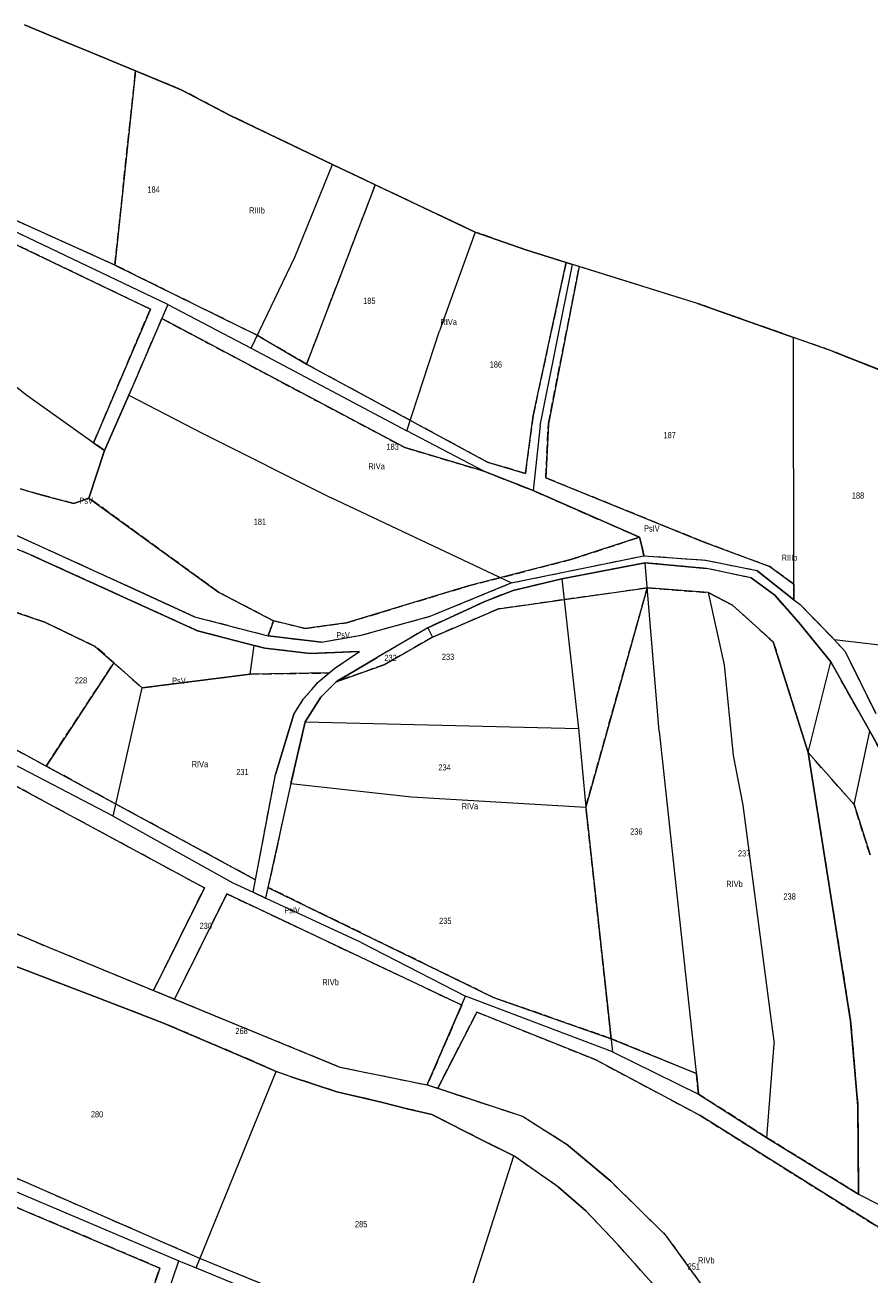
# Model space of a CAD drawing. Header units: metres. Extents: x 7496145 to 7500200, y 5498500 to 5502080.
# Tile 125 of 202: x 7497219 to 7497426, y 5501450 to 5501755. Entities that reach past the tile are written whole.
import ezdxf
from ezdxf.enums import TextEntityAlignment as Align

# ---------------------------------------------------------------- set-up
doc = ezdxf.new("R2010")
doc.units = ezdxf.units.M
doc.header["$MEASUREMENT"] = 0
for name, pattern in [('2.25_0.75', [3, 2.25, -0.75]), ('219-1000', [0]), ('egug-1000', [0])]:
    doc.linetypes.add(name, pattern=pattern)
for name, color, linetype in [('209-oznaczenie konturu klasyfikacyjnego', 7, 'CONTINUOUS'), ('211-numer działki ewidencyjnej', 7, 'CONTINUOUS'), ('217-kontur klasyfikacyjny', 7, 'CONTINUOUS'), ('218-kontur użytku gruntowego', 7, 'CONTINUOUS'), ('219-działka ewidencyjna', 7, 'CONTINUOUS')]:
    doc.layers.add(name, color=color, linetype=linetype)
doc.styles.get("Standard").update_dxf_attribs({"font": 'Working1250', "width": 0.75})

msp = doc.modelspace()

# ---------------------------------------------------------------- linework, layer by layer
at = {"layer": '217-kontur klasyfikacyjny', "color": 3, "linetype": '2.25_0.75', "lineweight": 18, "flags": 128}
for points in [[(7497228.86, 5501751.36), (7497219.33, 5501755.3)], [(7497235.44, 5501748.64), (7497228.86, 5501751.36)], [(7497246.39, 5501744.11), (7497235.44, 5501748.64)], [(7497241.36, 5501696.7), (7497246.39, 5501744.11)], [(7497257.54, 5501739.51), (7497246.39, 5501744.11)], [(7497269.49, 5501733.24), (7497257.54, 5501739.51)], [(7497294.41, 5501721.24), (7497269.49, 5501733.24)], [(7497250.01, 5501685.96), (7497166.23, 5501726.16)], [(7497304.88, 5501716.28), (7497294.41, 5501721.24)], [(7497241.36, 5501696.7), (7497201.01, 5501714.88)], [(7497288.13, 5501672.47), (7497304.88, 5501716.28)], [(7497329.25, 5501704.75), (7497304.88, 5501716.28)], [(7497341.6, 5501700.4), (7497329.25, 5501704.75)], [(7497351.4, 5501697.34), (7497341.6, 5501700.4)], [(7497276.05, 5501679.55), (7497241.36, 5501696.7)], [(7497351.4, 5501697.34), (7497343.36, 5501659.87)], [(7497347.09, 5501657.96), (7497354.63, 5501696.33)], [(7497352.97, 5501696.85), (7497351.4, 5501697.34)], [(7497354.63, 5501696.33), (7497352.97, 5501696.85)], [(7497383.46, 5501687.33), (7497354.63, 5501696.33)], [(7497406.9, 5501679.04), (7497383.46, 5501687.33)], [(7497236.18, 5501653.32), (7497250.01, 5501685.96)], [(7497244.79, 5501664.91), (7497252.81, 5501683.63)], [(7497252.81, 5501683.63), (7497312.04, 5501652.16)], [(7497288.13, 5501672.47), (7497276.05, 5501679.55)], [(7497416.3, 5501675.72), (7497406.9, 5501679.04)], [(7497427.74, 5501671.18), (7497416.3, 5501675.72)], [(7497332.25, 5501648.58), (7497288.13, 5501672.47)], [(7497238.84, 5501651.43), (7497244.79, 5501664.91)], [(7497343.36, 5501659.87), (7497341.48, 5501645.85)], [(7497346.46, 5501644.76), (7497347.09, 5501657.96)], [(7497238.84, 5501651.43), (7497236.18, 5501653.32)], [(7497235.04, 5501639.82), (7497238.84, 5501651.43)], [(7497312.04, 5501652.16), (7497331.39, 5501646.4)], [(7497341.48, 5501645.85), (7497332.25, 5501648.58)], [(7497331.39, 5501646.4), (7497343.37, 5501641.63)], [(7497384.85, 5501629.16), (7497346.46, 5501644.76)], [(7497223.28, 5501640.61), (7497218.37, 5501642.05)], [(7497343.37, 5501641.63), (7497369.33, 5501630.25)], [(7497231.38, 5501638.49), (7497223.28, 5501640.61)], [(7497235.04, 5501639.82), (7497231.38, 5501638.49)], [(7497266.65, 5501616.84), (7497235.04, 5501639.82)], [(7497212.44, 5501632.97), (7497243.65, 5501618.75)], [(7497220.81, 5501625.98), (7497210.98, 5501629.97)], [(7497352.53, 5501624.8), (7497369.33, 5501630.25)], [(7497369.33, 5501630.25), (7497369.85, 5501628.05)], [(7497401.09, 5501623.09), (7497384.85, 5501629.16)], [(7497261.5, 5501607.43), (7497220.81, 5501625.98)], [(7497337.99, 5501619.1), (7497370.39, 5501625.76)], [(7497369.85, 5501628.05), (7497370.39, 5501625.76)], [(7497370.39, 5501625.76), (7497385.49, 5501624.65)], [(7497327.57, 5501618.38), (7497352.53, 5501624.8)], [(7497370.69, 5501624.01), (7497350.34, 5501620.09)], [(7497385.66, 5501622.64), (7497370.69, 5501624.01)], [(7497385.49, 5501624.65), (7497397.93, 5501622.15)], [(7497406.97, 5501618.82), (7497401.09, 5501623.09)], [(7497350.34, 5501620.09), (7497338.47, 5501617.29)], [(7497396.54, 5501620.32), (7497385.66, 5501622.64)], [(7497402.32, 5501616.11), (7497396.54, 5501620.32)], [(7497397.93, 5501622.15), (7497406.97, 5501615.02)], [(7497243.65, 5501618.75), (7497260.81, 5501610.85)], [(7497280.05, 5501609.86), (7497266.65, 5501616.84)], [(7497297.89, 5501609.36), (7497327.57, 5501618.38)], [(7497318.24, 5501610.98), (7497337.99, 5501619.1)], [(7497338.47, 5501617.29), (7497331.62, 5501614.6)], [(7497371.2, 5501617.88), (7497334.91, 5501612.77)], [(7497356.21, 5501564.41), (7497371.2, 5501617.88)], [(7497371.2, 5501617.88), (7497386.1, 5501616.76)], [(7497386.1, 5501616.76), (7497391.99, 5501613.7)], [(7497406.97, 5501615.02), (7497406.97, 5501618.82)], [(7497224.25, 5501609.55), (7497203.44, 5501616.56)], [(7497331.62, 5501614.6), (7497317.71, 5501608.18)], [(7497391.99, 5501613.7), (7497401.94, 5501604.73)], [(7497408.22, 5501609.47), (7497402.32, 5501616.11)], [(7497406.97, 5501615.02), (7497408.52, 5501613.82)], [(7497408.52, 5501613.82), (7497416.77, 5501605.34)], [(7497260.81, 5501610.85), (7497278.72, 5501606.2)], [(7497301.44, 5501606.36), (7497318.24, 5501610.98)], [(7497334.91, 5501612.77), (7497318.85, 5501605.88)], [(7497236.59, 5501603.62), (7497224.25, 5501609.55)], [(7497275.34, 5501603.8), (7497261.5, 5501607.43)], [(7497278.72, 5501606.2), (7497280.05, 5501609.86)], [(7497280.05, 5501609.86), (7497287.79, 5501608.02)], [(7497287.79, 5501608.02), (7497297.89, 5501609.36)], [(7497317.71, 5501608.18), (7497305.33, 5501600.9)], [(7497415.98, 5501599.88), (7497408.22, 5501609.47)], [(7497278.72, 5501606.2), (7497291.75, 5501604.67)], [(7497291.75, 5501604.67), (7497301.44, 5501606.36)], [(7497318.85, 5501605.88), (7497307.17, 5501599.19)], [(7497401.94, 5501604.73), (7497410.43, 5501577.75)], [(7497416.77, 5501605.34), (7497419.46, 5501602.4)], [(7497241.12, 5501599.61), (7497236.59, 5501603.62)], [(7497277.9, 5501603.21), (7497275.34, 5501603.8)], [(7497288.96, 5501601.85), (7497277.9, 5501603.21)], [(7497301.01, 5501602.39), (7497288.96, 5501601.85)], [(7497294.98, 5501598.27), (7497301.01, 5501602.39)], [(7497419.46, 5501602.4), (7497426.94, 5501587.22)], [(7497224.57, 5501574.4), (7497241.12, 5501599.61)], [(7497241.12, 5501599.61), (7497247.99, 5501593.5)], [(7497305.33, 5501600.9), (7497295.3, 5501594.97)], [(7497307.17, 5501599.19), (7497295.3, 5501594.97)], [(7497425.51, 5501582.9), (7497415.98, 5501599.88)], [(7497247.99, 5501593.5), (7497274.32, 5501596.86)], [(7497274.32, 5501596.86), (7497293.61, 5501597.14)], [(7497291.13, 5501595.08), (7497293.61, 5501597.14)], [(7497293.61, 5501597.14), (7497294.98, 5501598.27)], [(7497224.57, 5501574.4), (7497190.19, 5501592.98)], [(7497287.39, 5501590.85), (7497291.13, 5501595.08)], [(7497295.3, 5501594.97), (7497291.57, 5501591.22)], [(7497285.03, 5501587.05), (7497287.39, 5501590.85)], [(7497291.57, 5501591.22), (7497287.78, 5501585.24)], [(7497280.53, 5501572.33), (7497285.03, 5501587.05)], [(7497287.78, 5501585.24), (7497284.31, 5501570.11)], [(7497435.55, 5501564.85), (7497425.51, 5501582.9)], [(7497421.68, 5501564.99), (7497410.43, 5501577.75)], [(7497410.43, 5501577.75), (7497420.81, 5501512.2)], [(7497275.65, 5501546.63), (7497224.57, 5501574.4)], [(7497263.18, 5501544.65), (7497212.99, 5501571.81)], [(7497275.65, 5501546.63), (7497280.53, 5501572.33)], [(7497284.31, 5501570.11), (7497278.7, 5501544.8)], [(7497425.56, 5501552.74), (7497421.68, 5501564.99)], [(7497362.4, 5501507.86), (7497356.21, 5501564.41)], [(7497275.07, 5501543.6), (7497275.65, 5501546.63)], [(7497250.79, 5501519.63), (7497263.18, 5501544.65)], [(7497278.12, 5501542.17), (7497275.07, 5501543.6)], [(7497278.7, 5501544.8), (7497278.12, 5501542.17)], [(7497333.68, 5501517.93), (7497278.7, 5501544.8)], [(7497197.14, 5501542.1), (7497224.79, 5501530.33)], [(7497255.94, 5501517.51), (7497268.65, 5501543.22)], [(7497268.65, 5501543.22), (7497325.97, 5501516.08)], [(7497236.36, 5501518.14), (7497209.57, 5501528.39)], [(7497224.79, 5501530.33), (7497250.79, 5501519.63)], [(7497250.79, 5501519.63), (7497255.94, 5501517.51)], [(7497253.24, 5501511.66), (7497236.36, 5501518.14)], [(7497255.94, 5501517.51), (7497296.26, 5501500.92)], [(7497325.97, 5501516.08), (7497317.56, 5501496.58)], [(7497362.4, 5501507.86), (7497333.68, 5501517.93)], [(7497320.1, 5501495.74), (7497329.64, 5501514.37)], [(7497329.64, 5501514.37), (7497358.53, 5501502.74)], [(7497273.08, 5501503.2), (7497253.24, 5501511.66)], [(7497420.81, 5501512.2), (7497422.59, 5501491.43)], [(7497383.19, 5501499.35), (7497362.4, 5501507.86)], [(7497280.73, 5501499.83), (7497273.08, 5501503.2)], [(7497296.26, 5501500.92), (7497317.56, 5501496.58)], [(7497358.53, 5501502.74), (7497384.15, 5501489.09)], [(7497284.09, 5501498.63), (7497280.73, 5501499.83)], [(7497295.52, 5501494.88), (7497284.09, 5501498.63)], [(7497383.73, 5501494.32), (7497383.19, 5501499.35)], [(7497252.31, 5501451.88), (7497146.43, 5501496.74)], [(7497306.29, 5501492.38), (7497295.52, 5501494.88)], [(7497317.56, 5501496.58), (7497320.1, 5501495.74)], [(7497320.1, 5501495.74), (7497340.79, 5501488.92)], [(7497312.67, 5501490.75), (7497306.29, 5501492.38)], [(7497400.4, 5501483.67), (7497383.73, 5501494.32)], [(7497318.68, 5501489.33), (7497312.67, 5501490.75)], [(7497331.3, 5501482.91), (7497318.68, 5501489.33)], [(7497340.79, 5501488.92), (7497351.51, 5501482.14)], [(7497384.15, 5501489.09), (7497436.53, 5501456.22)], [(7497422.59, 5501491.43), (7497422.74, 5501469.89)], [(7497262.11, 5501454.2), (7497191.56, 5501485.05)], [(7497338.65, 5501479.25), (7497331.3, 5501482.91)], [(7497422.74, 5501469.89), (7497400.4, 5501483.67)], [(7497351.51, 5501482.14), (7497362.29, 5501473.05)], [(7497349.58, 5501471.63), (7497338.65, 5501479.25)], [(7497356.21, 5501465.82), (7497349.58, 5501471.63)], [(7497362.29, 5501473.05), (7497375.59, 5501460.01)], [(7497363.71, 5501457.96), (7497356.21, 5501465.82)], [(7497373.62, 5501446.8), (7497363.71, 5501457.96)], [(7497375.59, 5501460.01), (7497388.24, 5501442.49)], [(7497238.79, 5501411.86), (7497252.31, 5501451.88)], [(7497362.23, 5501413.1), (7497262.11, 5501454.2)]]:
    msp.add_lwpolyline(points, dxfattribs=at)
at = {"layer": '218-kontur użytku gruntowego', "color": 3, "linetype": 'egug-1000', "lineweight": 18, "flags": 128}
for points in [[(7497228.86, 5501751.36), (7497219.33, 5501755.3)], [(7497235.44, 5501748.64), (7497228.86, 5501751.36)], [(7497246.39, 5501744.11), (7497235.44, 5501748.64)], [(7497246.39, 5501744.11), (7497241.36, 5501696.7)], [(7497257.54, 5501739.51), (7497246.39, 5501744.11)], [(7497269.49, 5501733.24), (7497257.54, 5501739.51)], [(7497294.41, 5501721.24), (7497269.49, 5501733.24)], [(7497166.23, 5501726.16), (7497250.01, 5501685.96)], [(7497304.88, 5501716.28), (7497294.41, 5501721.24)], [(7497241.36, 5501696.7), (7497201.01, 5501714.88)], [(7497304.88, 5501716.28), (7497288.13, 5501672.47)], [(7497329.25, 5501704.75), (7497304.88, 5501716.28)], [(7497341.6, 5501700.4), (7497329.25, 5501704.75)], [(7497351.4, 5501697.34), (7497341.6, 5501700.4)], [(7497241.36, 5501696.7), (7497276.05, 5501679.55)], [(7497343.36, 5501659.87), (7497351.4, 5501697.34)], [(7497354.63, 5501696.33), (7497347.09, 5501657.96)], [(7497352.97, 5501696.85), (7497351.4, 5501697.34)], [(7497354.63, 5501696.33), (7497352.97, 5501696.85)], [(7497383.46, 5501687.33), (7497354.63, 5501696.33)], [(7497406.9, 5501679.04), (7497383.46, 5501687.33)], [(7497250.01, 5501685.96), (7497236.18, 5501653.32)], [(7497252.81, 5501683.63), (7497244.79, 5501664.91)], [(7497312.04, 5501652.16), (7497252.81, 5501683.63)], [(7497276.05, 5501679.55), (7497288.13, 5501672.47)], [(7497416.3, 5501675.72), (7497406.9, 5501679.04)], [(7497427.74, 5501671.18), (7497416.3, 5501675.72)], [(7497288.13, 5501672.47), (7497332.25, 5501648.58)], [(7497244.79, 5501664.91), (7497238.84, 5501651.43)], [(7497341.48, 5501645.85), (7497343.36, 5501659.87)], [(7497347.09, 5501657.96), (7497346.46, 5501644.76)], [(7497236.18, 5501653.32), (7497238.84, 5501651.43)], [(7497238.84, 5501651.43), (7497235.04, 5501639.82)], [(7497331.39, 5501646.4), (7497312.04, 5501652.16)], [(7497332.25, 5501648.58), (7497341.48, 5501645.85)], [(7497343.37, 5501641.63), (7497331.39, 5501646.4)], [(7497346.46, 5501644.76), (7497384.85, 5501629.16)], [(7497218.37, 5501642.05), (7497223.28, 5501640.61)], [(7497369.33, 5501630.25), (7497343.37, 5501641.63)], [(7497223.28, 5501640.61), (7497231.38, 5501638.49)], [(7497231.38, 5501638.49), (7497235.04, 5501639.82)], [(7497235.04, 5501639.82), (7497266.65, 5501616.84)], [(7497212.44, 5501632.97), (7497243.65, 5501618.75)], [(7497220.81, 5501625.98), (7497210.98, 5501629.97)], [(7497369.33, 5501630.25), (7497352.53, 5501624.8)], [(7497369.85, 5501628.05), (7497369.33, 5501630.25)], [(7497384.85, 5501629.16), (7497401.09, 5501623.09)], [(7497261.5, 5501607.43), (7497220.81, 5501625.98)], [(7497337.99, 5501619.1), (7497370.39, 5501625.76)], [(7497370.39, 5501625.76), (7497369.85, 5501628.05)], [(7497370.39, 5501625.76), (7497385.49, 5501624.65)], [(7497352.53, 5501624.8), (7497327.57, 5501618.38)], [(7497370.69, 5501624.01), (7497350.34, 5501620.09)], [(7497385.66, 5501622.64), (7497370.69, 5501624.01)], [(7497385.49, 5501624.65), (7497397.93, 5501622.15)], [(7497401.09, 5501623.09), (7497406.97, 5501618.82)], [(7497350.34, 5501620.09), (7497338.47, 5501617.29)], [(7497396.54, 5501620.32), (7497385.66, 5501622.64)], [(7497402.32, 5501616.11), (7497396.54, 5501620.32)], [(7497397.93, 5501622.15), (7497406.97, 5501615.02)], [(7497243.65, 5501618.75), (7497260.81, 5501610.85)], [(7497266.65, 5501616.84), (7497280.05, 5501609.86)], [(7497327.57, 5501618.38), (7497297.89, 5501609.36)], [(7497318.24, 5501610.98), (7497337.99, 5501619.1)], [(7497338.47, 5501617.29), (7497331.62, 5501614.6)], [(7497334.91, 5501612.77), (7497371.2, 5501617.88)], [(7497371.2, 5501617.88), (7497356.21, 5501564.41)], [(7497386.1, 5501616.76), (7497371.2, 5501617.88)], [(7497391.99, 5501613.7), (7497386.1, 5501616.76)], [(7497406.97, 5501618.82), (7497406.97, 5501615.02)], [(7497203.44, 5501616.56), (7497224.25, 5501609.55)], [(7497331.62, 5501614.6), (7497317.71, 5501608.18)], [(7497401.94, 5501604.73), (7497391.99, 5501613.7)], [(7497408.22, 5501609.47), (7497402.32, 5501616.11)], [(7497406.97, 5501615.02), (7497408.52, 5501613.82)], [(7497408.52, 5501613.82), (7497416.77, 5501605.34)], [(7497260.81, 5501610.85), (7497278.72, 5501606.2)], [(7497301.44, 5501606.36), (7497318.24, 5501610.98)], [(7497318.85, 5501605.88), (7497334.91, 5501612.77)], [(7497224.25, 5501609.55), (7497236.59, 5501603.62)], [(7497275.34, 5501603.8), (7497261.5, 5501607.43)], [(7497280.05, 5501609.86), (7497278.72, 5501606.2)], [(7497287.79, 5501608.02), (7497280.05, 5501609.86)], [(7497297.89, 5501609.36), (7497287.79, 5501608.02)], [(7497317.71, 5501608.18), (7497305.33, 5501600.9)], [(7497415.98, 5501599.88), (7497408.22, 5501609.47)], [(7497278.72, 5501606.2), (7497291.75, 5501604.67)], [(7497291.75, 5501604.67), (7497301.44, 5501606.36)], [(7497307.17, 5501599.19), (7497318.85, 5501605.88)], [(7497410.43, 5501577.75), (7497401.94, 5501604.73)], [(7497416.77, 5501605.34), (7497419.46, 5501602.4)], [(7497236.59, 5501603.62), (7497241.12, 5501599.61)], [(7497277.9, 5501603.21), (7497275.34, 5501603.8)], [(7497288.96, 5501601.85), (7497277.9, 5501603.21)], [(7497301.01, 5501602.39), (7497288.96, 5501601.85)], [(7497294.98, 5501598.27), (7497301.01, 5501602.39)], [(7497419.46, 5501602.4), (7497426.94, 5501587.22)], [(7497241.12, 5501599.61), (7497224.57, 5501574.4)], [(7497247.99, 5501593.5), (7497241.12, 5501599.61)], [(7497305.33, 5501600.9), (7497295.3, 5501594.97)], [(7497295.3, 5501594.97), (7497307.17, 5501599.19)], [(7497425.51, 5501582.9), (7497415.98, 5501599.88)], [(7497274.32, 5501596.86), (7497247.99, 5501593.5)], [(7497293.61, 5501597.14), (7497274.32, 5501596.86)], [(7497291.13, 5501595.08), (7497293.61, 5501597.14)], [(7497293.61, 5501597.14), (7497294.98, 5501598.27)], [(7497224.57, 5501574.4), (7497190.19, 5501592.98)], [(7497287.39, 5501590.85), (7497291.13, 5501595.08)], [(7497295.3, 5501594.97), (7497291.57, 5501591.22)], [(7497285.03, 5501587.05), (7497287.39, 5501590.85)], [(7497291.57, 5501591.22), (7497287.78, 5501585.24)], [(7497280.53, 5501572.33), (7497285.03, 5501587.05)], [(7497287.78, 5501585.24), (7497284.31, 5501570.11)], [(7497435.55, 5501564.85), (7497425.51, 5501582.9)], [(7497420.81, 5501512.2), (7497410.43, 5501577.75)], [(7497410.43, 5501577.75), (7497421.68, 5501564.99)], [(7497224.57, 5501574.4), (7497275.65, 5501546.63)], [(7497212.99, 5501571.81), (7497263.18, 5501544.65)], [(7497275.65, 5501546.63), (7497280.53, 5501572.33)], [(7497284.31, 5501570.11), (7497278.7, 5501544.8)], [(7497421.68, 5501564.99), (7497425.56, 5501552.74)], [(7497356.21, 5501564.41), (7497362.4, 5501507.86)], [(7497275.07, 5501543.6), (7497275.65, 5501546.63)], [(7497263.18, 5501544.65), (7497250.79, 5501519.63)], [(7497278.12, 5501542.17), (7497275.07, 5501543.6)], [(7497278.7, 5501544.8), (7497278.12, 5501542.17)], [(7497278.7, 5501544.8), (7497333.68, 5501517.93)], [(7497197.14, 5501542.1), (7497224.79, 5501530.33)], [(7497268.65, 5501543.22), (7497255.94, 5501517.51)], [(7497325.97, 5501516.08), (7497268.65, 5501543.22)], [(7497236.36, 5501518.14), (7497209.57, 5501528.39)], [(7497224.79, 5501530.33), (7497250.79, 5501519.63)], [(7497250.79, 5501519.63), (7497255.94, 5501517.51)], [(7497253.24, 5501511.66), (7497236.36, 5501518.14)], [(7497255.94, 5501517.51), (7497296.26, 5501500.92)], [(7497317.56, 5501496.58), (7497325.97, 5501516.08)], [(7497333.68, 5501517.93), (7497362.4, 5501507.86)], [(7497329.64, 5501514.37), (7497320.1, 5501495.74)], [(7497358.53, 5501502.74), (7497329.64, 5501514.37)], [(7497273.08, 5501503.2), (7497253.24, 5501511.66)], [(7497422.59, 5501491.43), (7497420.81, 5501512.2)], [(7497362.4, 5501507.86), (7497383.19, 5501499.35)], [(7497280.73, 5501499.83), (7497273.08, 5501503.2)], [(7497296.26, 5501500.92), (7497317.56, 5501496.58)], [(7497384.15, 5501489.09), (7497358.53, 5501502.74)], [(7497284.09, 5501498.63), (7497280.73, 5501499.83)], [(7497295.52, 5501494.88), (7497284.09, 5501498.63)], [(7497383.19, 5501499.35), (7497383.73, 5501494.32)], [(7497146.43, 5501496.74), (7497252.31, 5501451.88)], [(7497306.29, 5501492.38), (7497295.52, 5501494.88)], [(7497317.56, 5501496.58), (7497320.1, 5501495.74)], [(7497320.1, 5501495.74), (7497340.79, 5501488.92)], [(7497312.67, 5501490.75), (7497306.29, 5501492.38)], [(7497383.73, 5501494.32), (7497400.4, 5501483.67)], [(7497318.68, 5501489.33), (7497312.67, 5501490.75)], [(7497331.3, 5501482.91), (7497318.68, 5501489.33)], [(7497340.79, 5501488.92), (7497351.51, 5501482.14)], [(7497436.53, 5501456.22), (7497384.15, 5501489.09)], [(7497422.74, 5501469.89), (7497422.59, 5501491.43)], [(7497262.11, 5501454.2), (7497191.56, 5501485.05)], [(7497338.65, 5501479.25), (7497331.3, 5501482.91)], [(7497400.4, 5501483.67), (7497422.74, 5501469.89)], [(7497351.51, 5501482.14), (7497362.29, 5501473.05)], [(7497349.58, 5501471.63), (7497338.65, 5501479.25)], [(7497356.21, 5501465.82), (7497349.58, 5501471.63)], [(7497362.29, 5501473.05), (7497375.59, 5501460.01)], [(7497363.71, 5501457.96), (7497356.21, 5501465.82)], [(7497373.62, 5501446.8), (7497363.71, 5501457.96)], [(7497375.59, 5501460.01), (7497388.24, 5501442.49)], [(7497252.31, 5501451.88), (7497238.79, 5501411.86)], [(7497362.23, 5501413.1), (7497262.11, 5501454.2)]]:
    msp.add_lwpolyline(points, dxfattribs=at)
at = {"layer": '219-działka ewidencyjna', "color": 3, "linetype": '219-1000', "lineweight": 18, "flags": 128}
for points in [[(7497219.33, 5501755.3), (7497228.86, 5501751.36)], [(7497228.86, 5501751.36), (7497235.44, 5501748.64)], [(7497235.44, 5501748.64), (7497257.54, 5501739.51)], [(7497257.54, 5501739.51), (7497269.49, 5501733.24)], [(7497269.49, 5501733.24), (7497294.41, 5501721.24)], [(7497285.24, 5501698.6), (7497294.41, 5501721.24)], [(7497294.41, 5501721.24), (7497329.25, 5501704.75)], [(7497254.3, 5501687.1), (7497204.15, 5501711.03)], [(7497329.25, 5501704.75), (7497320.52, 5501680.67)], [(7497329.25, 5501704.75), (7497341.6, 5501700.4)], [(7497341.6, 5501700.4), (7497352.97, 5501696.85)], [(7497274.56, 5501676.45), (7497285.24, 5501698.6)], [(7497345.05, 5501657.56), (7497352.97, 5501696.85)], [(7497383.46, 5501687.33), (7497352.97, 5501696.85)], [(7497191.95, 5501687.46), (7497219.55, 5501665.15)], [(7497254.3, 5501687.1), (7497244.79, 5501664.91)], [(7497254.3, 5501687.1), (7497274.56, 5501676.45)], [(7497383.46, 5501687.33), (7497406.9, 5501679.04)], [(7497312.58, 5501656.21), (7497320.52, 5501680.67)], [(7497416.3, 5501675.72), (7497406.9, 5501679.04)], [(7497406.97, 5501615.02), (7497406.9, 5501679.04)], [(7497274.56, 5501676.45), (7497312.58, 5501656.21)], [(7497416.3, 5501675.72), (7497434.35, 5501668.56)], [(7497219.55, 5501665.15), (7497238.84, 5501651.43)], [(7497238.84, 5501651.43), (7497244.79, 5501664.91)], [(7497244.79, 5501664.91), (7497262.84, 5501655.56)], [(7497345.05, 5501657.56), (7497343.37, 5501641.63)], [(7497262.84, 5501655.56), (7497294.12, 5501639.84)], [(7497331.39, 5501646.4), (7497312.58, 5501656.21)], [(7497235.04, 5501639.82), (7497238.84, 5501651.43)], [(7497331.39, 5501646.4), (7497343.37, 5501641.63)], [(7497218.37, 5501642.05), (7497223.28, 5501640.61)], [(7497343.37, 5501641.63), (7497369.33, 5501630.25)], [(7497223.28, 5501640.61), (7497231.38, 5501638.49)], [(7497235.04, 5501639.82), (7497231.38, 5501638.49)], [(7497337.99, 5501619.1), (7497294.12, 5501639.84)], [(7497212.44, 5501632.97), (7497243.65, 5501618.75)], [(7497212.44, 5501632.97), (7497243.65, 5501618.75)], [(7497220.81, 5501625.98), (7497210.98, 5501629.97)], [(7497220.81, 5501625.98), (7497210.98, 5501629.97)], [(7497369.33, 5501630.25), (7497369.85, 5501628.05)], [(7497220.81, 5501625.98), (7497261.5, 5501607.43)], [(7497220.81, 5501625.98), (7497261.5, 5501607.43)], [(7497337.99, 5501619.1), (7497370.39, 5501625.76)], [(7497337.99, 5501619.1), (7497370.39, 5501625.76)], [(7497369.85, 5501628.05), (7497370.39, 5501625.76)], [(7497370.39, 5501625.76), (7497385.49, 5501624.65)], [(7497370.39, 5501625.76), (7497385.49, 5501624.65)], [(7497350.34, 5501620.09), (7497370.69, 5501624.01)], [(7497350.34, 5501620.09), (7497370.69, 5501624.01)], [(7497370.69, 5501624.01), (7497385.66, 5501622.64)], [(7497370.69, 5501624.01), (7497385.66, 5501622.64)], [(7497374.08, 5501582.9), (7497370.69, 5501624.01)], [(7497385.49, 5501624.65), (7497397.93, 5501622.15)], [(7497385.49, 5501624.65), (7497397.93, 5501622.15)], [(7497338.47, 5501617.29), (7497350.34, 5501620.09)], [(7497338.47, 5501617.29), (7497350.34, 5501620.09)], [(7497350.34, 5501620.09), (7497354.44, 5501583.57)], [(7497396.54, 5501620.32), (7497385.66, 5501622.64)], [(7497396.54, 5501620.32), (7497385.66, 5501622.64)], [(7497396.54, 5501620.32), (7497402.32, 5501616.11)], [(7497396.54, 5501620.32), (7497402.32, 5501616.11)], [(7497406.97, 5501615.02), (7497397.93, 5501622.15)], [(7497406.97, 5501615.02), (7497397.93, 5501622.15)], [(7497260.81, 5501610.85), (7497243.65, 5501618.75)], [(7497260.81, 5501610.85), (7497243.65, 5501618.75)], [(7497318.24, 5501610.98), (7497337.99, 5501619.1)], [(7497318.24, 5501610.98), (7497337.99, 5501619.1)], [(7497331.62, 5501614.6), (7497338.47, 5501617.29)], [(7497331.62, 5501614.6), (7497338.47, 5501617.29)], [(7497386.1, 5501616.76), (7497389.96, 5501599.09)], [(7497386.1, 5501616.76), (7497391.99, 5501613.7)], [(7497317.71, 5501608.18), (7497331.62, 5501614.6)], [(7497317.71, 5501608.18), (7497331.62, 5501614.6)], [(7497391.99, 5501613.7), (7497401.94, 5501604.73)], [(7497402.32, 5501616.11), (7497408.22, 5501609.47)], [(7497402.32, 5501616.11), (7497408.22, 5501609.47)], [(7497406.97, 5501615.02), (7497408.52, 5501613.82)], [(7497406.97, 5501615.02), (7497408.52, 5501613.82)], [(7497408.52, 5501613.82), (7497416.77, 5501605.34)], [(7497408.52, 5501613.82), (7497416.77, 5501605.34)], [(7497260.81, 5501610.85), (7497278.72, 5501606.2)], [(7497260.81, 5501610.85), (7497278.72, 5501606.2)], [(7497301.44, 5501606.36), (7497318.24, 5501610.98)], [(7497301.44, 5501606.36), (7497318.24, 5501610.98)], [(7497261.5, 5501607.43), (7497275.34, 5501603.8)], [(7497261.5, 5501607.43), (7497275.34, 5501603.8)], [(7497317.71, 5501608.18), (7497305.33, 5501600.9)], [(7497317.71, 5501608.18), (7497305.33, 5501600.9)], [(7497317.71, 5501608.18), (7497318.85, 5501605.88)], [(7497408.22, 5501609.47), (7497415.98, 5501599.88)], [(7497408.22, 5501609.47), (7497415.98, 5501599.88)], [(7497291.75, 5501604.67), (7497278.72, 5501606.2)], [(7497291.75, 5501604.67), (7497278.72, 5501606.2)], [(7497291.75, 5501604.67), (7497301.44, 5501606.36)], [(7497291.75, 5501604.67), (7497301.44, 5501606.36)], [(7497307.17, 5501599.19), (7497318.85, 5501605.88)], [(7497401.94, 5501604.73), (7497410.43, 5501577.75)], [(7497416.77, 5501605.34), (7497419.46, 5501602.4)], [(7497416.77, 5501605.34), (7497419.46, 5501602.4)], [(7497416.77, 5501605.34), (7497433.48, 5501603.33)], [(7497274.32, 5501596.86), (7497275.34, 5501603.8)], [(7497275.34, 5501603.8), (7497277.9, 5501603.21)], [(7497275.34, 5501603.8), (7497277.9, 5501603.21)], [(7497277.9, 5501603.21), (7497288.96, 5501601.85)], [(7497277.9, 5501603.21), (7497288.96, 5501601.85)], [(7497288.96, 5501601.85), (7497301.01, 5501602.39)], [(7497288.96, 5501601.85), (7497301.01, 5501602.39)], [(7497294.98, 5501598.27), (7497301.01, 5501602.39)], [(7497294.98, 5501598.27), (7497301.01, 5501602.39)], [(7497419.46, 5501602.4), (7497426.94, 5501587.22)], [(7497419.46, 5501602.4), (7497426.94, 5501587.22)], [(7497295.3, 5501594.97), (7497305.33, 5501600.9)], [(7497295.3, 5501594.97), (7497305.33, 5501600.9)], [(7497295.3, 5501594.97), (7497307.17, 5501599.19)], [(7497389.96, 5501599.09), (7497392.16, 5501576.96)], [(7497410.43, 5501577.75), (7497415.98, 5501599.88)], [(7497415.98, 5501599.88), (7497425.51, 5501582.9)], [(7497415.98, 5501599.88), (7497425.51, 5501582.9)], [(7497247.99, 5501593.5), (7497274.32, 5501596.86)], [(7497291.13, 5501595.08), (7497294.98, 5501598.27)], [(7497291.13, 5501595.08), (7497294.98, 5501598.27)], [(7497240.9, 5501562.18), (7497247.99, 5501593.5)], [(7497287.39, 5501590.85), (7497291.13, 5501595.08)], [(7497287.39, 5501590.85), (7497291.13, 5501595.08)], [(7497291.57, 5501591.22), (7497295.3, 5501594.97)], [(7497291.57, 5501591.22), (7497295.3, 5501594.97)], [(7497285.03, 5501587.05), (7497287.39, 5501590.85)], [(7497285.03, 5501587.05), (7497287.39, 5501590.85)], [(7497287.78, 5501585.24), (7497291.57, 5501591.22)], [(7497287.78, 5501585.24), (7497291.57, 5501591.22)], [(7497285.03, 5501587.05), (7497280.53, 5501572.33)], [(7497285.03, 5501587.05), (7497280.53, 5501572.33)], [(7497284.31, 5501570.11), (7497287.78, 5501585.24)], [(7497284.31, 5501570.11), (7497287.78, 5501585.24)], [(7497287.78, 5501585.24), (7497354.44, 5501583.57)], [(7497354.44, 5501583.57), (7497356.21, 5501564.41)], [(7497374.08, 5501582.9), (7497378.3, 5501544.51)], [(7497421.68, 5501564.99), (7497425.51, 5501582.9)], [(7497425.51, 5501582.9), (7497435.55, 5501564.85)], [(7497425.51, 5501582.9), (7497435.55, 5501564.85)], [(7497392.16, 5501576.96), (7497394.51, 5501564.85)], [(7497410.43, 5501577.75), (7497420.81, 5501512.2)], [(7497240.9, 5501562.18), (7497215.07, 5501575.72)], [(7497275.07, 5501543.6), (7497280.53, 5501572.33)], [(7497275.07, 5501543.6), (7497280.53, 5501572.33)], [(7497284.31, 5501570.11), (7497278.12, 5501542.17)], [(7497284.31, 5501570.11), (7497278.12, 5501542.17)], [(7497284.31, 5501570.11), (7497313.71, 5501566.92)], [(7497313.71, 5501566.92), (7497356.21, 5501564.41)], [(7497394.51, 5501564.85), (7497402.16, 5501506.59)], [(7497421.68, 5501564.99), (7497425.56, 5501552.74)], [(7497240.9, 5501562.18), (7497270.14, 5501545.89)], [(7497356.21, 5501564.41), (7497362.76, 5501504.61)], [(7497270.14, 5501545.89), (7497275.07, 5501543.6)], [(7497275.07, 5501543.6), (7497278.12, 5501542.17)], [(7497275.07, 5501543.6), (7497278.12, 5501542.17)], [(7497378.3, 5501544.51), (7497383.73, 5501494.32)], [(7497197.14, 5501542.1), (7497224.79, 5501530.33)], [(7497301.43, 5501531.36), (7497278.12, 5501542.17)], [(7497301.43, 5501531.36), (7497326.89, 5501518.21)], [(7497209.57, 5501528.39), (7497236.36, 5501518.14)], [(7497224.79, 5501530.33), (7497296.26, 5501500.92)], [(7497236.36, 5501518.14), (7497253.24, 5501511.66)], [(7497317.56, 5501496.58), (7497326.89, 5501518.21)], [(7497362.76, 5501504.61), (7497326.89, 5501518.21)], [(7497253.24, 5501511.66), (7497273.08, 5501503.2)], [(7497420.81, 5501512.2), (7497422.59, 5501491.43)], [(7497362.76, 5501504.61), (7497383.73, 5501494.32)], [(7497400.4, 5501483.67), (7497402.16, 5501506.59)], [(7497273.08, 5501503.2), (7497280.73, 5501499.83)], [(7497296.26, 5501500.92), (7497317.56, 5501496.58)], [(7497261.18, 5501451.92), (7497280.73, 5501499.83)], [(7497284.09, 5501498.63), (7497280.73, 5501499.83)], [(7497284.09, 5501498.63), (7497295.52, 5501494.88)], [(7497295.52, 5501494.88), (7497306.29, 5501492.38)], [(7497317.56, 5501496.58), (7497340.79, 5501488.92)], [(7497306.29, 5501492.38), (7497312.67, 5501490.75)], [(7497383.73, 5501494.32), (7497400.4, 5501483.67)], [(7497312.67, 5501490.75), (7497318.68, 5501489.33)], [(7497318.68, 5501489.33), (7497331.3, 5501482.91)], [(7497340.79, 5501488.92), (7497351.51, 5501482.14)], [(7497422.59, 5501491.43), (7497422.74, 5501469.89)], [(7497331.3, 5501482.91), (7497338.65, 5501479.25)], [(7497400.4, 5501483.67), (7497422.74, 5501469.89)], [(7497190.26, 5501481.92), (7497256.95, 5501453.62)], [(7497362.29, 5501473.05), (7497351.51, 5501482.14)], [(7497321.95, 5501426.8), (7497338.65, 5501479.25)], [(7497349.58, 5501471.63), (7497338.65, 5501479.25)], [(7497349.58, 5501471.63), (7497356.21, 5501465.82)], [(7497362.29, 5501473.05), (7497375.59, 5501460.01)], [(7497422.74, 5501469.89), (7497437.91, 5501462.19)], [(7497356.21, 5501465.82), (7497363.71, 5501457.96)], [(7497363.71, 5501457.96), (7497373.62, 5501446.8)], [(7497375.59, 5501460.01), (7497388.24, 5501442.49)], [(7497249.64, 5501432.07), (7497256.95, 5501453.62)], [(7497256.95, 5501453.62), (7497261.18, 5501451.92)], [(7497261.18, 5501451.92), (7497321.95, 5501426.8)]]:
    msp.add_lwpolyline(points, dxfattribs=at)

# ---------------------------------------------------------------- texts
at = {"layer": '209-oznaczenie konturu klasyfikacyjnego', "color": 3, "linetype": 'Continuous', "lineweight": 18, "width": 0.79}
for s, p in [('RIIIb', (7497274.12, 5501709.29)), ('RIVa', (7497320.77, 5501682.07)), ('RIVa', (7497303.19, 5501646.83)), ('PsV', (7497232.7, 5501638.45)), ('PsIV', (7497370.42, 5501631.65)), ('RIIIb', (7497404, 5501624.53)), ('PsV', (7497295.35, 5501605.67)), ('PsV', (7497255.31, 5501594.5)), ('RIVa', (7497260.09, 5501574.12)), ('RIVa', (7497325.95, 5501563.87)), ('RIVb', (7497390.48, 5501544.89)), ('PsIV', (7497282.68, 5501538.45)), ('RIVb', (7497291.96, 5501520.9)), ('RIVb', (7497383.6, 5501453))]:
    msp.add_text(s, height=1.5, dxfattribs=at).set_placement(p)
at = {"layer": '211-numer działki ewidencyjnej', "color": 3, "linetype": 'Continuous', "lineweight": 18, "width": 0.79}
for s, p in [('184', (7497249.28, 5501715.88)), ('185', (7497301.91, 5501688.73)), ('186', (7497332.78, 5501673.19)), ('187', (7497375.17, 5501655.94)), ('183', (7497307.59, 5501653.1)), ('188', (7497421.11, 5501641.19)), ('181', (7497275.22, 5501634.79)), ('232', (7497307.08, 5501601.58)), ('233', (7497321.11, 5501601.83)), ('228', (7497231.58, 5501596.08)), ('234', (7497320.26, 5501574.83)), ('231', (7497270.96, 5501573.7)), ('236', (7497367.04, 5501559.17)), ('237', (7497393.34, 5501553.84)), ('238', (7497404.42, 5501543.33)), ('235', (7497320.44, 5501537.36)), ('230', (7497262.02, 5501536.15)), ('280', (7497235.5, 5501490.16)), ('285', (7497299.92, 5501463.32)), ('251', (7497381.06, 5501453))]:
    msp.add_text(s, height=1.5, dxfattribs=at).set_placement(p, align=Align.TOP_LEFT)
msp.add_text('268', height=1.5, dxfattribs=at).set_placement((7497270.75, 5501508.99))

doc.saveas('drawing.dxf')
